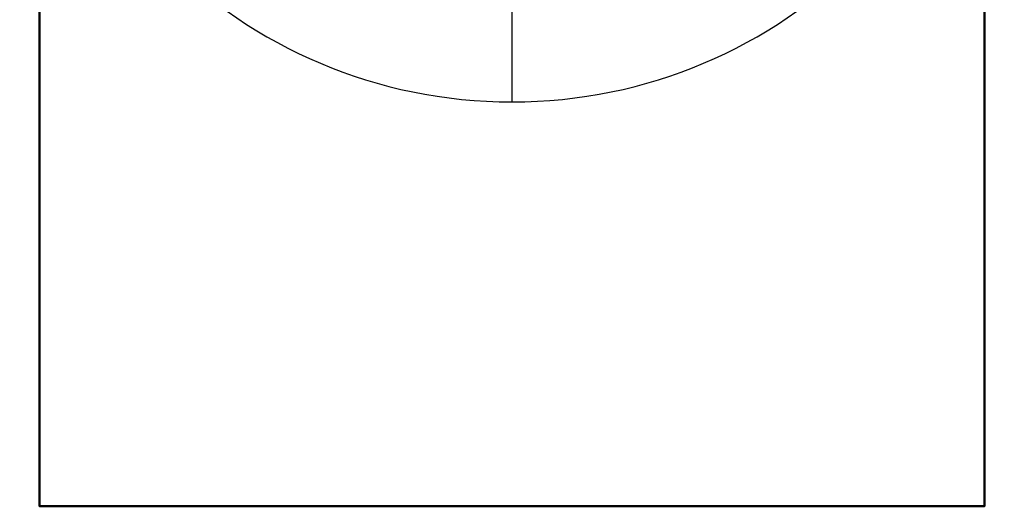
# Model space of a CAD drawing. Header units: millimetres. Extents: x -747 to 747, y -1110 to 610.
# Tile 1 of 256: x -610 to 610, y -1110 to -507. Entities that reach past the tile are written whole.
import ezdxf

# ---------------------------------------------------------------- set-up
doc = ezdxf.new("R2010")
doc.units = ezdxf.units.MM
doc.layers.add('A-GENM', color=13, linetype='Continuous', lineweight=40)

# ---------------------------------------------------------------- blocks, each defined once
blk = doc.blocks.new('Maintenance r21 - Maintenance r21-755170-Vignette 3D')
at = {"layer": 'A-GENM', "transparency": 33554471}
mesh = blk.add_polyface(dxfattribs=at)
corners = [(585, 486.7, 740), (-585, 486.7, 740), (-585, -486.7, 740), (585, -486.7, 740)]
mesh.append_faces([[corners[k] for k in face] for face in [(2, 3, 0, 1)]])
mesh = blk.add_polyface(dxfattribs=at)
corners = [(585, 486.7), (585, -486.7), (-585, -486.7), (-585, 486.7)]
mesh.append_faces([[corners[k] for k in face] for face in [(1, 2, 3, 0)]])
mesh = blk.add_polyface(dxfattribs=at)
corners = [(-585, 486.7, 740), (585, 486.7, 740), (585, 486.7), (-585, 486.7)]
mesh.append_faces([[corners[k] for k in face] for face in [(0, 1, 2, 3)]])
mesh = blk.add_polyface(dxfattribs=at)
corners = [(-585, -486.7, 740), (-585, 486.7, 740), (-585, 486.7), (-585, -486.7)]
mesh.append_faces([[corners[k] for k in face] for face in [(0, 1, 2, 3)]])
mesh = blk.add_polyface(dxfattribs=at)
corners = [(585, 486.7, 740), (585, -486.7, 740), (585, -486.7), (585, 486.7)]
mesh.append_faces([[corners[k] for k in face] for face in [(0, 1, 2, 3)]])
mesh = blk.add_polyface(dxfattribs=at)
corners = [(585, -486.7, 740), (-585, -486.7, 740), (-585, -486.7), (585, -486.7)]
mesh.append_faces([[corners[k] for k in face] for face in [(0, 1, 2, 3)]])

msp = doc.modelspace()

# ---------------------------------------------------------------- linework, layer by layer
at = {"color": 94, "lineweight": 30}
msp.add_line((0, 610.1, 128.4), (0, -609.1, 128.4), dxfattribs=at)
at = {"color": 94, "lineweight": 30, "extrusion": (0, 0, -1)}
msp.add_circle((0, 0.5, -128.4), 609.6, dxfattribs=at)

# ---------------------------------------------------------------- block references
at = {"layer": 'A-GENM', "transparency": 33554471, "extrusion": (0, -1, 0), "rotation": 180}
msp.add_blockref('Maintenance r21 - Maintenance r21-755170-Vignette 3D', (0, 486.7, 370), dxfattribs=at)

doc.saveas('drawing.dxf')
